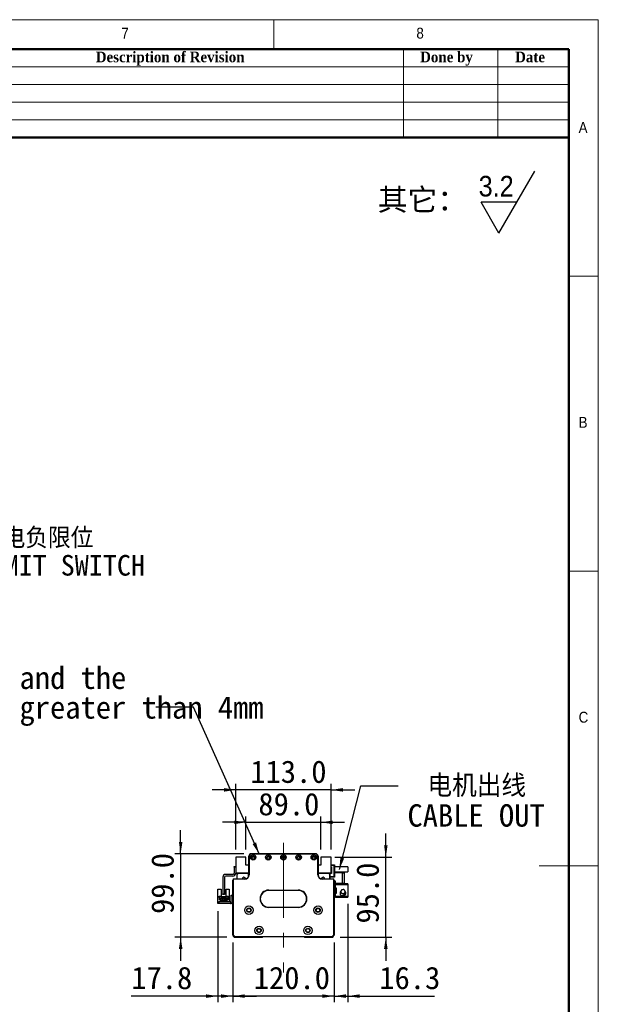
# Model space of a CAD drawing. Header units: millimetres. Extents: x 35 to 2905, y 35 to 2044.
# Tile 6 of 6: x 2219 to 2905, y 875 to 2044. Entities that reach past the tile are written whole.
import ezdxf

# ---------------------------------------------------------------- set-up
doc = ezdxf.new("R2010")
doc.units = ezdxf.units.MM
doc.header["$LTSCALE"] = 7
doc.linetypes.add('CENTERX2', pattern=[20.32, 12.7, -2.54, 2.54, -2.54])
doc.layers.add('DIMNS', color=7, linetype='Continuous')
doc.styles.add('SLDTEXTSTYLE0', font='arial.ttf', dxfattribs={"bigfont": 'bigfont'})
doc.styles.add('SLDTEXTSTYLE1', font='Gothic.ttf', dxfattribs={"width": 0.913})
doc.styles.add('SLDTEXTSTYLE2', font='timesbd.ttf', dxfattribs={"width": 0.933})
doc.styles.add('SLDTEXTSTYLE8', font='txt')
doc.styles.add('SLDTEXTSTYLE9', font='txt', dxfattribs={"bigfont": 'bigfont'})
doc.dimstyles.new('SLDDIMSTYLE1', dxfattribs={"dimtxt": 26.6, "dimasz": 14, "dimexe": 0, "dimexo": 0.0625, "dimgap": 6.65, "dimtad": 2, "dimdec": 1, "dimrnd": 1e-09, "dimzin": 4, "dimdsep": 46, "dimtxsty": 'SLDTEXTSTYLE8', "dimsah": 1, "dimcen": 0.09, "dimadec": 0, "dimazin": 1, "dimtfac": 1, "dimtdec": 1, "dimtmove": 0, "dimatfit": 0, "dimfxl": 0, "dimfrac": 2, "dimtolj": 1, "dimtzin": 12, "dimarcsym": 0})
doc.dimstyles.new('SLDDIMSTYLE2', dxfattribs={"dimtxt": 26.6, "dimasz": 14, "dimexe": 0, "dimexo": 0.0625, "dimgap": 6.65, "dimtad": 2, "dimdec": 1, "dimrnd": 1e-09, "dimzin": 12, "dimdsep": 46, "dimtxsty": 'SLDTEXTSTYLE8', "dimsah": 1, "dimcen": 0.09, "dimadec": 0, "dimazin": 3, "dimtfac": 1, "dimtdec": 1, "dimtmove": 0, "dimatfit": 0, "dimfxl": 0, "dimfrac": 2, "dimtolj": 1, "dimtzin": 12, "dimarcsym": 0})
doc.dimstyles.new('SLDDIMSTYLE3', dxfattribs={"dimtxt": 0.18, "dimasz": 14, "dimexe": 0, "dimexo": 0.0625, "dimgap": 0, "dimtad": 0, "dimtih": 1, "dimtoh": 1, "dimdec": 0, "dimrnd": 1e-09, "dimzin": 0, "dimdsep": 46, "dimtxsty": 'Standard', "dimsah": 1, "dimcen": 0.09, "dimadec": 0, "dimazin": 0, "dimtfac": 14, "dimtdec": 0, "dimtofl": 0, "dimtmove": 0, "dimatfit": 3, "dimfxl": 0, "dimfrac": 2, "dimtolj": 1, "dimtzin": 0, "dimarcsym": 0})

# ---------------------------------------------------------------- blocks, each defined once
blk = doc.blocks.new('SW_SFSYMBOL_0')
at = {"layer": 'DIMNS', "color": 0}
for p, q in [((24, -36.7), (66.5, 36.8)), ((24, -36.7), (2.8, 0)), ((45.2, 0), (2.8, 0))]:
    blk.add_line(p, q, dxfattribs=at)
at = {"layer": 'DIMNS', "color": 0, "insert": (0, 31.3), "char_height": 24.5, "attachment_point": 1, "style": 'SLDTEXTSTYLE1'}
blk.add_mtext('3.2', dxfattribs=at)
blk = doc.blocks.new('_D_6')
at = {"layer": 'DIMNS'}
for p, q in [((2471.5, 948.6), (2471.5, 878)), ((2591.5, 948.6), (2591.5, 878)), ((2471.5, 885), (2443.5, 885)), ((2591.5, 885), (2471.5, 885)), ((2591.5, 885), (2619.5, 885))]:
    blk.add_line(p, q, dxfattribs=at)
for points in [[(2471.5, 885), (2457.5, 887.1), (2457.5, 882.9)], [(2591.5, 885), (2605.5, 882.9), (2605.5, 887.1)]]:
    blk.add_solid(points, dxfattribs=at)
at = {"layer": 'DIMNS', "insert": (2496.2, 919.9), "char_height": 26.6, "attachment_point": 1, "style": 'SLDTEXTSTYLE8'}
blk.add_mtext('120.0', dxfattribs=at)
blk = doc.blocks.new('_D_7')
at = {"layer": 'DIMNS'}
for p, q in [((2453.7, 986), (2453.7, 878)), ((2471.5, 948.6), (2471.5, 878)), ((2453.7, 885), (2350.9, 885)), ((2471.5, 885), (2453.7, 885)), ((2471.5, 885), (2499.5, 885))]:
    blk.add_line(p, q, dxfattribs=at)
for points in [[(2453.7, 885), (2439.7, 887.1), (2439.7, 882.9)], [(2471.5, 885), (2485.5, 882.9), (2485.5, 887.1)]]:
    blk.add_solid(points, dxfattribs=at)
at = {"layer": 'DIMNS', "insert": (2350.9, 919.9), "char_height": 26.6, "attachment_point": 1, "style": 'SLDTEXTSTYLE8'}
blk.add_mtext('17.8', dxfattribs=at)
blk = doc.blocks.new('_D_8')
at = {"layer": 'DIMNS'}
for p, q in [((2409.5, 1054), (2409.5, 1082)), ((2484.6, 1054), (2402.5, 1054)), ((2409.5, 1054), (2409.5, 955)), ((2464.1, 955), (2402.5, 955)), ((2409.5, 955), (2409.5, 927))]:
    blk.add_line(p, q, dxfattribs=at)
for points in [[(2409.5, 1054), (2411.6, 1068), (2407.4, 1068)], [(2409.5, 955), (2407.4, 941), (2411.6, 941)]]:
    blk.add_solid(points, dxfattribs=at)
at = {"layer": 'DIMNS', "insert": (2374.6, 982.5), "char_height": 26.6, "attachment_point": 1, "rotation": 90, "style": 'SLDTEXTSTYLE8'}
blk.add_mtext('99.0', dxfattribs=at)
blk = doc.blocks.new('_D_9')
at = {"layer": 'DIMNS'}
for p, q in [((2607.8, 994.4), (2607.8, 878)), ((2591.5, 948.6), (2591.5, 878)), ((2591.5, 885), (2563.5, 885)), ((2591.5, 885), (2607.8, 885)), ((2607.8, 885), (2710.7, 885))]:
    blk.add_line(p, q, dxfattribs=at)
for points in [[(2591.5, 885), (2577.5, 887.1), (2577.5, 882.9)], [(2607.8, 885), (2621.8, 882.9), (2621.8, 887.1)]]:
    blk.add_solid(points, dxfattribs=at)
at = {"layer": 'DIMNS', "insert": (2645.2, 919.9), "char_height": 26.6, "attachment_point": 1, "style": 'SLDTEXTSTYLE8'}
blk.add_mtext('16.3', dxfattribs=at)
blk = doc.blocks.new('_D_10')
at = {"layer": 'DIMNS'}
for p, q in [((2487, 1091.3), (2459, 1091.3)), ((2487, 1058.9), (2487, 1098.3)), ((2487, 1091.3), (2576, 1091.3)), ((2576, 1058.9), (2576, 1098.3)), ((2576, 1091.3), (2604, 1091.3))]:
    blk.add_line(p, q, dxfattribs=at)
for points in [[(2487, 1091.3), (2473, 1093.4), (2473, 1089.2)], [(2576, 1091.3), (2590, 1089.2), (2590, 1093.4)]]:
    blk.add_solid(points, dxfattribs=at)
at = {"layer": 'DIMNS', "insert": (2501.7, 1126.2), "char_height": 26.6, "attachment_point": 1, "style": 'SLDTEXTSTYLE8'}
blk.add_mtext('89.0', dxfattribs=at)
blk = doc.blocks.new('_D_11')
at = {"layer": 'DIMNS'}
for p, q in [((2475, 1058.9), (2475, 1136.8)), ((2588, 1058.9), (2588, 1136.8)), ((2475, 1129.8), (2447, 1129.8)), ((2588, 1129.8), (2475, 1129.8)), ((2588, 1129.8), (2616, 1129.8))]:
    blk.add_line(p, q, dxfattribs=at)
for points in [[(2475, 1129.8), (2461, 1131.9), (2461, 1127.7)], [(2588, 1129.8), (2602, 1127.7), (2602, 1131.9)]]:
    blk.add_solid(points, dxfattribs=at)
at = {"layer": 'DIMNS', "insert": (2492.1, 1164.7), "char_height": 26.6, "attachment_point": 1, "style": 'SLDTEXTSTYLE8'}
blk.add_mtext('113.0', dxfattribs=at)
blk = doc.blocks.new('_D_12')
at = {"layer": 'DIMNS'}
for p, q in [((2652.9, 1050), (2652.9, 1078)), ((2592.5, 1050), (2659.9, 1050)), ((2652.9, 955), (2652.9, 1050)), ((2598.9, 955), (2659.9, 955)), ((2652.9, 955), (2652.9, 927))]:
    blk.add_line(p, q, dxfattribs=at)
for points in [[(2652.9, 1050), (2655, 1064), (2650.8, 1064)], [(2652.9, 955), (2650.8, 941), (2655, 941)]]:
    blk.add_solid(points, dxfattribs=at)
at = {"layer": 'DIMNS', "insert": (2618, 971.1), "char_height": 26.6, "attachment_point": 1, "rotation": 90, "style": 'SLDTEXTSTYLE8'}
blk.add_mtext('95.0', dxfattribs=at)
blk = doc.blocks.new('SW_NOTE_3')
at = {"layer": 'DIMNS', "color": 0, "char_height": 26.6, "attachment_point": 2}
for s, insert, style in [('电机出线', (93.1, 13.4), 'SLDTEXTSTYLE9'), ('CABLE OUT', (92.3, -21.8), 'SLDTEXTSTYLE8')]:
    blk.add_mtext(s, dxfattribs=dict(at, insert=insert, style=style))
blk = doc.blocks.new('SW_NOTE_4')
at = {"layer": 'DIMNS', "color": 0, "char_height": 26.6, "attachment_point": 1, "style": 'SLDTEXTSTYLE8'}
for s, insert in [('The distance between the load plate and the ', (-813.3, 48.2)), ('steel belt protection belt shall be greater than 4mm', (-813.3, 13))]:
    blk.add_mtext(s, dxfattribs=dict(at, insert=insert))
blk = doc.blocks.new('SW_NOTE_7')
at = {"layer": 'DIMNS', "color": 0, "char_height": 24.5, "attachment_point": 2}
for s, insert, style in [('    光电负限位', (96.7, 12.1), 'SLDTEXTSTYLE9'), ('NEGATIVE LIMIT SWITCH', (93.9, -20.3), 'SLDTEXTSTYLE8')]:
    blk.add_mtext(s, dxfattribs=dict(at, insert=insert, style=style))

msp = doc.modelspace()

# ---------------------------------------------------------------- linework, layer by layer
at = {"color": 7, "linetype": 'Continuous', "lineweight": 18}
for p, q in [((2905, 2044), (35, 2044)), ((2520, 2009), (2520, 2044)), ((2905, 35), (2905, 2044)), ((70, 2009), (2870, 2009)), ((2674, 2009), (2674, 1904)), ((2786, 2009), (2786, 1904)), ((2870, 2009), (2870, 1904)), ((2870, 2009), (2870, 70)), ((2030, 1988), (2870, 1988)), ((2030, 1967), (2870, 1967)), ((2030, 1946), (2870, 1946)), ((2030, 1925), (2870, 1925)), ((2905, 1739.5), (2870, 1739.5)), ((2870, 1389.5), (2905, 1389.5)), ((2905, 1039.5), (2835, 1039.5))]:
    msp.add_line(p, q, dxfattribs=at)
at = {"color": 7, "linetype": 'Continuous', "lineweight": 50}
for p, q in [((2870, 2009), (70, 2009)), ((2870, 2009), (2870, 70)), ((2870, 1904), (2030, 1904))]:
    msp.add_line(p, q, dxfattribs=at)
at = {"color": 7, "linetype": 'Continuous', "lineweight": 25}
for p, q in [((2493.48, 1054.02), (2493.48, 1053.72)), ((2493.48, 1054.02), (2569.48, 1054.02)), ((2569.48, 1053.72), (2493.48, 1053.72)), ((2569.48, 1054.02), (2569.48, 1053.72)), ((2486.98, 1050.02), (2474.98, 1050.02)), ((2474.98, 1050.02), (2474.98, 1031.52)), ((2486.98, 1040.52), (2486.98, 1050.02)), ((2490.48, 1040.52), (2486.98, 1040.52)), ((2490.48, 1051.02), (2490.48, 1051.22)), ((2490.48, 1051.22), (2490.49, 1051.22)), ((2490.48, 1051.02), (2490.78, 1051.02)), ((2490.48, 1029.02), (2490.48, 1051.02)), ((2490.78, 1051.02), (2490.78, 1029.02)), ((2572.48, 1051.02), (2572.18, 1051.02)), ((2572.18, 1029.02), (2572.18, 1051.02)), ((2572.48, 1051.22), (2572.48, 1051.02)), ((2572.48, 1051.22), (2572.48, 1051.22)), ((2572.48, 1051.02), (2572.48, 1029.02)), ((2575.98, 1040.52), (2572.48, 1040.52)), ((2575.98, 1050.02), (2575.98, 1040.52)), ((2587.98, 1050.02), (2575.98, 1050.02)), ((2587.98, 1031.52), (2587.98, 1050.02)), ((2587.98, 1041.02), (2591.68, 1041.02)), ((2591.68, 1040.02), (2591.68, 1041.02)), ((2591.68, 1041.02), (2591.98, 1040.72)), ((2591.98, 1040.72), (2591.98, 1039.9)), ((2471.48, 1029.52), (2462.98, 1029.52)), ((2472.98, 1039.02), (2474.98, 1039.02)), ((2472.98, 1038.02), (2472.98, 1039.02)), ((2472.98, 1038.02), (2472.98, 1031.02)), ((2474.98, 1038.02), (2472.98, 1038.02)), ((2474.98, 1031.52), (2490.48, 1031.52)), ((2474.98, 1031.52), (2474.98, 1031.02)), ((2475.98, 1030.52), (2476.98, 1031.52)), ((2475.98, 1030.52), (2475.98, 1025.52)), ((2476.58, 1029.47), (2477.53, 1030.42)), ((2476.58, 1024.02), (2476.58, 1029.47)), ((2489.73, 1030.42), (2477.53, 1030.42)), ((2487.91, 1031.52), (2488.12, 1031.31)), ((2490.48, 1031.02), (2488.82, 1031.02)), ((2489.73, 1030.42), (2489.73, 1026.39)), ((2490.48, 1030.42), (2489.73, 1030.42)), ((2490.78, 1029.02), (2490.48, 1029.02)), ((2572.48, 1029.02), (2572.18, 1029.02)), ((2572.48, 1031.52), (2587.98, 1031.52)), ((2574.15, 1031.02), (2572.48, 1031.02)), ((2573.23, 1030.42), (2572.48, 1030.42)), ((2585.43, 1030.42), (2573.23, 1030.42)), ((2573.23, 1026.39), (2573.23, 1030.42)), ((2575.06, 1031.52), (2574.85, 1031.31)), ((2585.43, 1030.42), (2586.38, 1029.47)), ((2586.98, 1030.52), (2585.98, 1031.52)), ((2586.38, 1024.02), (2586.38, 1029.47)), ((2586.98, 1024.02), (2586.98, 1030.52)), ((2588.48, 1030.52), (2586.98, 1030.52)), ((2591.68, 1040.02), (2587.98, 1040.02)), ((2587.98, 1038.52), (2588.48, 1038.52)), ((2587.98, 1032.52), (2588.48, 1032.52)), ((2588.48, 1031.52), (2587.98, 1031.52)), ((2588.48, 1038.52), (2588.48, 1030.52)), ((2591.98, 1039.9), (2591.68, 1040.02)), ((2591.68, 1027.02), (2591.68, 1040.02)), ((2591.98, 1039.9), (2591.98, 1027.15)), ((2607.98, 1038.52), (2591.98, 1038.52)), ((2591.98, 1032.52), (2607.98, 1032.52)), ((2601.38, 1031.52), (2591.98, 1031.52)), ((2601.38, 1018.52), (2601.38, 1031.52)), ((2601.38, 1031.52), (2603.38, 1031.52)), ((2603.38, 1031.52), (2603.38, 1018.52)), ((2607.98, 1038.52), (2607.98, 1032.52)), ((2459.48, 1026.02), (2459.48, 1006.52)), ((2461.48, 1026.02), (2461.48, 1006.52)), ((2471.48, 1027.52), (2462.98, 1027.52)), ((2471.78, 1022.52), (2471.48, 1022.52)), ((2471.48, 957.52), (2471.48, 1022.52)), ((2471.78, 1022.52), (2471.78, 957.65)), ((2472.98, 1023.72), (2472.98, 1024.02)), ((2472.98, 1024.02), (2485.48, 1024.02)), ((2485.48, 1023.72), (2472.98, 1023.72)), ((2475.98, 1025.52), (2475.98, 1024.02)), ((2476.28, 1025.22), (2475.98, 1025.52)), ((2476.28, 1025.22), (2476.28, 1024.02)), ((2485.48, 1023.72), (2485.48, 1024.02)), ((2577.48, 1024.02), (2589.98, 1024.02)), ((2577.48, 1024.02), (2577.48, 1023.72)), ((2589.98, 1023.72), (2577.48, 1023.72)), ((2586.98, 1027.02), (2591.68, 1027.02)), ((2591.68, 1026.02), (2586.98, 1026.02)), ((2589.98, 1024.02), (2589.98, 1023.72)), ((2591.48, 1022.52), (2591.18, 1022.52)), ((2591.18, 957.65), (2591.18, 1022.52)), ((2591.48, 1022.52), (2591.48, 957.52)), ((2593.38, 1021.52), (2591.48, 1021.52)), ((2591.98, 1027.15), (2591.68, 1027.02)), ((2591.68, 1026.02), (2591.68, 1027.02)), ((2591.98, 1026.32), (2591.68, 1026.02)), ((2591.98, 1027.15), (2591.98, 1026.32)), ((2593.38, 1018.52), (2593.38, 1021.52)), ((2593.38, 1018.52), (2593.38, 1017.32)), ((2601.38, 1018.52), (2593.38, 1018.52)), ((2593.38, 1013.32), (2593.38, 1017.32)), ((2593.38, 1017.32), (2607.78, 1017.32)), ((2599.38, 1018.52), (2599.38, 1018.32)), ((2607.78, 1018.32), (2599.38, 1018.32)), ((2603.38, 1018.52), (2601.38, 1018.52)), ((2607.78, 1018.32), (2607.78, 1017.32)), ((2607.78, 1017.32), (2607.78, 1003.32)), ((2453.78, 1011.77), (2457.48, 1011.77)), ((2453.78, 1002.87), (2453.78, 1011.77)), ((2457.48, 1011.77), (2457.48, 1003.37)), ((2459.48, 1006.52), (2461.48, 1006.52)), ((2459.48, 1005.52), (2459.48, 1006.52)), ((2461.48, 1005.52), (2459.48, 1005.52)), ((2461.48, 1006.52), (2461.48, 1005.52)), ((2463.48, 1003.37), (2463.48, 1011.77)), ((2463.48, 1011.77), (2467.18, 1011.77)), ((2467.18, 1011.77), (2467.18, 1002.87)), ((2513.98, 1010.82), (2513.98, 1010.52)), ((2513.98, 1010.82), (2548.98, 1010.82)), ((2548.98, 1010.52), (2513.98, 1010.52)), ((2548.98, 1010.82), (2548.98, 1010.52)), ((2593.38, 1013.32), (2593.38, 1012.82)), ((2594.38, 1013.32), (2593.38, 1013.32)), ((2593.38, 1012.82), (2593.38, 1007.82)), ((2594.38, 1012.82), (2593.38, 1012.82)), ((2593.38, 1007.32), (2593.38, 1007.82)), ((2593.38, 1007.82), (2594.38, 1007.82)), ((2593.38, 1003.32), (2593.38, 1007.32)), ((2593.38, 1007.32), (2594.38, 1007.32)), ((2594.38, 1007.32), (2594.38, 1013.32)), ((2598.83, 1008.12), (2598.73, 1007.32)), ((2599.07, 1008.76), (2598.93, 1008.44)), ((2598.94, 1008.9), (2598.98, 1008.91)), ((2598.98, 1005.73), (2598.94, 1005.74)), ((2598.98, 1008.91), (2599.36, 1009.49)), ((2599.14, 1008.83), (2598.98, 1008.91)), ((2599.1, 1008.74), (2598.98, 1008.8)), ((2453.68, 994.87), (2453.68, 996.87)), ((2453.68, 996.87), (2454.68, 996.87)), ((2454.68, 994.87), (2453.68, 994.87)), ((2453.78, 996.87), (2453.78, 1002.87)), ((2454.58, 1002.87), (2453.78, 1002.87)), ((2454.58, 1002.87), (2455.08, 1003.37)), ((2454.68, 996.87), (2454.68, 994.87)), ((2468.48, 996.87), (2454.68, 996.87)), ((2468.48, 994.87), (2454.68, 994.87)), ((2457.68, 1003.37), (2455.08, 1003.37)), ((2455.48, 1002.82), (2457.68, 1002.82)), ((2455.48, 999.37), (2455.48, 1002.82)), ((2456.28, 999.37), (2455.48, 999.37)), ((2456.28, 1001.02), (2464.68, 1001.02)), ((2456.28, 999.37), (2456.28, 1001.02)), ((2456.28, 998.32), (2456.28, 999.37)), ((2457.48, 998.32), (2456.28, 998.32)), ((2457.73, 999.97), (2457.23, 999.97)), ((2457.23, 999.97), (2457.23, 999.47)), ((2457.23, 999.47), (2457.73, 999.47)), ((2457.48, 997.52), (2457.48, 998.32)), ((2463.48, 998.32), (2457.48, 998.32)), ((2463.48, 997.52), (2457.48, 997.52)), ((2457.68, 1002.82), (2457.68, 1003.37)), ((2457.68, 1003.37), (2463.28, 1003.37)), ((2458.03, 1002.82), (2457.68, 1002.82)), ((2457.73, 999.47), (2457.73, 999.97)), ((2458.03, 1001.72), (2458.03, 1002.82)), ((2462.93, 1001.72), (2458.03, 1001.72)), ((2459.23, 999.97), (2459.23, 999.47)), ((2459.73, 999.97), (2459.23, 999.97)), ((2459.23, 999.47), (2459.73, 999.47)), ((2459.68, 1001.72), (2459.68, 1002.32)), ((2459.68, 1002.32), (2461.28, 1002.32)), ((2459.73, 999.47), (2459.73, 999.97)), ((2461.23, 999.97), (2461.23, 999.47)), ((2461.73, 999.97), (2461.23, 999.97)), ((2461.23, 999.47), (2461.73, 999.47)), ((2461.28, 1001.72), (2461.28, 1002.32)), ((2461.73, 999.47), (2461.73, 999.97)), ((2462.93, 1002.82), (2462.93, 1001.72)), ((2463.28, 1002.82), (2462.93, 1002.82)), ((2463.23, 999.97), (2463.23, 999.47)), ((2463.73, 999.97), (2463.23, 999.97)), ((2463.23, 999.47), (2463.73, 999.47)), ((2463.28, 1003.37), (2463.28, 1002.82)), ((2465.88, 1003.37), (2463.28, 1003.37)), ((2463.28, 1002.82), (2465.48, 1002.82)), ((2463.48, 998.32), (2463.48, 997.52)), ((2464.68, 998.32), (2463.48, 998.32)), ((2463.73, 999.47), (2463.73, 999.97)), ((2464.68, 1001.02), (2464.68, 999.37)), ((2464.68, 999.37), (2464.68, 998.32)), ((2465.48, 999.37), (2464.68, 999.37)), ((2465.48, 1002.82), (2465.48, 999.37)), ((2465.88, 1003.37), (2466.38, 1002.87)), ((2467.18, 1002.87), (2466.38, 1002.87)), ((2467.18, 1002.87), (2467.18, 996.87)), ((2468.48, 996.87), (2468.48, 994.87)), ((2469.48, 1004.87), (2471.48, 1004.87)), ((2469.48, 1003.87), (2469.48, 1004.87)), ((2471.48, 1003.87), (2469.48, 1003.87)), ((2469.48, 995.87), (2469.48, 1003.87)), ((2469.48, 995.87), (2471.48, 995.87)), ((2469.48, 994.87), (2469.48, 995.87)), ((2471.48, 994.87), (2469.48, 994.87)), ((2593.38, 1003.32), (2593.38, 1002.12)), ((2607.78, 1003.32), (2593.38, 1003.32)), ((2599.38, 1002.12), (2593.38, 1002.12)), ((2599.38, 1002.32), (2607.78, 1002.32)), ((2599.38, 1002.32), (2599.38, 1002.12)), ((2607.78, 1003.32), (2607.78, 1002.32)), ((2513.98, 990.52), (2513.98, 990.22)), ((2513.98, 990.52), (2548.98, 990.52)), ((2548.98, 990.22), (2513.98, 990.22)), ((2548.98, 990.52), (2548.98, 990.22)), ((2471.78, 957.65), (2471.48, 957.52)), ((2473.48, 955.52), (2471.48, 957.52)), ((2471.78, 957.65), (2473.61, 955.82)), ((2471.98, 957.02), (2471.98, 956.02)), ((2471.98, 956.02), (2472.98, 955.02)), ((2472.98, 955.02), (2506.48, 955.02)), ((2473.61, 955.82), (2473.48, 955.52)), ((2589.48, 955.52), (2473.48, 955.52)), ((2473.61, 955.82), (2589.36, 955.82)), ((2506.48, 955.02), (2506.98, 955.52)), ((2555.98, 955.52), (2556.48, 955.02)), ((2556.48, 955.02), (2589.98, 955.02)), ((2589.36, 955.82), (2591.18, 957.65)), ((2589.36, 955.82), (2589.48, 955.52)), ((2591.48, 957.52), (2589.48, 955.52)), ((2589.98, 955.02), (2590.98, 956.02)), ((2590.98, 956.02), (2590.98, 957.02)), ((2591.18, 957.65), (2591.48, 957.52))]:
    msp.add_line(p, q, dxfattribs=at)
at = {"color": 7, "linetype": 'Continuous', "lineweight": 25, "flags": 128}
for points in [[(2524.33, 1010.52), (2523.98, 1010.47), (2523.63, 1010.52)], [(2539.33, 1010.52), (2538.98, 1010.47), (2538.63, 1010.52)], [(2468.48, 994.87), (2469.07, 994.93), (2469.48, 995.04)]]:
    msp.add_lwpolyline(points, dxfattribs=at)
at = {"color": 7, "linetype": 'Continuous', "lineweight": 25}
for centre, radius in [((2495.48, 1049.77), 3.25), ((2495.48, 1049.77), 3), ((2513.48, 1049.77), 3.25), ((2513.48, 1049.77), 3), ((2531.48, 1049.77), 3.25), ((2531.48, 1049.77), 3), ((2549.48, 1049.77), 3.25), ((2549.48, 1049.77), 3), ((2567.48, 1049.77), 3.25), ((2567.48, 1049.77), 3), ((2495.48, 1049.77), 1.6), ((2495.48, 1049.77), 1.25), ((2513.48, 1049.77), 1.6), ((2513.48, 1049.77), 1.25), ((2531.48, 1049.77), 1.6), ((2531.48, 1049.77), 1.25), ((2549.48, 1049.77), 1.6), ((2549.48, 1049.77), 1.25), ((2567.48, 1049.77), 1.6), ((2567.48, 1049.77), 1.25), ((2490.48, 987.01), 5.02), ((2490.48, 987.01), 5), ((2490.48, 987.01), 2.65), ((2490.48, 987.01), 2.1), ((2572.48, 987.01), 5.03), ((2572.48, 987.01), 5), ((2572.48, 987.01), 2.65), ((2572.48, 987.01), 2.1), ((2502.48, 962.98), 5.03), ((2502.48, 962.98), 5), ((2502.48, 962.98), 2.65), ((2502.48, 962.98), 2.1), ((2560.48, 962.98), 5.03), ((2560.48, 962.98), 5), ((2560.48, 962.98), 2.65), ((2560.48, 962.98), 2.1)]:
    msp.add_circle(centre, radius, dxfattribs=at)
for centre, radius, start, end in [((2493.48, 1051.02), 3, 90, 180), ((2493.48, 1051.02), 2.7, 90, 180), ((2569.48, 1051.02), 3, 0, 90), ((2569.48, 1051.02), 2.7, 0, 90), ((2462.98, 1026.02), 3.5, 90, 180), ((2471.48, 1031.02), 1.5, 270, 0), ((2471.48, 1031.02), 3.5, 270, 0), ((2485.48, 1029.02), 5.3, 270, 0), ((2485.48, 1029.02), 5, 270, 0), ((2488.82, 1032.02), 1, 224.99989, 270), ((2577.48, 1029.02), 5.3, 180, 270), ((2577.48, 1029.02), 5, 180, 270), ((2574.15, 1032.02), 1, 270, 315.00006), ((2462.98, 1026.02), 1.5, 90, 180), ((2472.98, 1022.52), 1.5, 90, 180), ((2472.98, 1022.52), 1.2, 90, 180), ((2484.48, 1024.02), 2, 90, 180), ((2484.48, 1024.02), 2, 2.88033, 90), ((2578.48, 1024.02), 2, 90, 177.11965), ((2578.48, 1024.02), 2, 0, 90), ((2589.98, 1022.52), 1.5, 0, 90), ((2589.98, 1022.52), 1.2, 0, 90), ((2513.98, 1000.52), 10.3, 90, 270), ((2513.98, 1000.52), 10, 90, 270), ((2548.98, 1000.52), 10.3, 270, 90), ((2548.98, 1000.52), 10, 270, 90), ((2601.98, 1007.32), 3.4, 207.88541, 44.31348), ((2601.98, 1007.32), 3.45, 237.57421, 0), ((2601.98, 1007.32), 2.5, 274.06825, 11.05475), ((2601.98, 1007.32), 2.6, 277.27427, 10.90897), ((2601.98, 1007.32), 3.45, 0, 47.89891), ((2468.48, 997.87), 1, 270, 0)]:
    msp.add_arc(centre, radius, start, end, dxfattribs=at)
for points, knots in [([(2599.81, 1010.25), (2599.63, 1009.89), (2599.3, 1009.23), (2598.84, 1008.17), (2598.62, 1007.35), (2598.56, 1006.68), (2598.66, 1006.12), (2598.89, 1005.52), (2599.34, 1004.92), (2600.03, 1004.48), (2600.75, 1004.25), (2601.51, 1004.24), (2602.22, 1004.48), (2602.4, 1004.6), (2602.35, 1004.64), (2602.34, 1004.65)], [0, 0, 0, 0, 0.1800985, 0.3300043, 0.4496449, 0.5397496, 0.5746227, 0.6053219, 0.6784018, 0.7214063, 0.7619834, 0.8291607, 0.8886695, 0.9605996, 1, 1, 1, 1]), ([(2603.37, 1011.09), (2603.62, 1010.86), (2604.12, 1010.4), (2604.53, 1009.48), (2604.57, 1008.56), (2604.29, 1007.77), (2603.78, 1007.15), (2603.08, 1006.74), (2602.28, 1006.57), (2601.44, 1006.68), (2600.66, 1007.05), (2600.04, 1007.65), (2599.65, 1008.41), (2599.56, 1009.26), (2599.66, 1010.02), (2600.01, 1010.61), (2600.54, 1011.03), (2601.27, 1011.28), (2602.02, 1011.35), (2602.56, 1011.38), (2602.82, 1011.37), (2602.91, 1011.37), (2602.93, 1011.36), (2603, 1011.33), (2603.16, 1011.24), (2603.29, 1011.14), (2603.37, 1011.09)], [0, 0, 0, 0, 0.0648176, 0.1297793, 0.189732, 0.2426191, 0.2944133, 0.3462435, 0.3987244, 0.4521998, 0.5066016, 0.5614526, 0.616052, 0.6697726, 0.727069, 0.7653775, 0.8036915, 0.8589096, 0.9142292, 0.9495547, 0.9640012, 0.9648512, 0.9657591, 0.9687105, 0.9805281, 1, 1, 1, 1]), ([(2604.21, 1006.18), (2604.31, 1006.43), (2604.5, 1006.9), (2604.55, 1007.41), (2604.46, 1007.71), (2604.44, 1007.8)], [0, 0, 0, 0, 0.4359585, 0.8267397, 1, 1, 1, 1])]:
    msp.add_open_spline(points, degree=3, knots=knots, dxfattribs=at)
at = {"layer": 'DIMNS', "linetype": 'CENTERX2', "lineweight": 18}
msp.add_line((2531.48, 1066.97), (2531.48, 913.07), dxfattribs=at)

# ---------------------------------------------------------------- block references
at = {"layer": 'DIMNS'}
for name, p in [('SW_SFSYMBOL_0', (2763.04, 1827.32)), ('SW_NOTE_7', (2098.27, 1428.93)), ('SW_NOTE_4', (2380.19, 1228)), ('SW_NOTE_3', (2667.71, 1134.54))]:
    msp.add_blockref(name, p, dxfattribs=at)

# ---------------------------------------------------------------- texts
at = {"color": 7, "linetype": 'Continuous', "lineweight": 0}
for s, insert, char_height, attachment_point, style in [('7', (2339.17, 2034.52), 12.96, 1, 'SLDTEXTSTYLE1'), ('8', (2689.17, 2034.52), 12.96, 1, 'SLDTEXTSTYLE1'), ('Description of Revision', (2397.01, 2006.1), 12.6, 2, 'SLDTEXTSTYLE2'), ('Done by', (2724.88, 2006.1), 12.6, 2, 'SLDTEXTSTYLE2'), ('Date', (2824, 2006.1), 12.6, 2, 'SLDTEXTSTYLE2'), ('A', (2881.67, 1922.52), 12.96, 1, 'SLDTEXTSTYLE1'), ('B', (2881.67, 1572.52), 12.96, 1, 'SLDTEXTSTYLE1'), ('C', (2881.67, 1222.52), 12.96, 1, 'SLDTEXTSTYLE1')]:
    msp.add_mtext(s, dxfattribs=dict(at, insert=insert, char_height=char_height, attachment_point=attachment_point, style=style))
at = {"layer": 'DIMNS', "insert": (2643.32, 1843.39), "char_height": 25.929, "attachment_point": 1, "style": 'SLDTEXTSTYLE0'}
msp.add_mtext('其它：', dxfattribs=at)

# ---------------------------------------------------------------- dimensions: what is measured, and where the dimension line sits
at = {"layer": 'DIMNS'}
for base, p1, p2, dimstyle, picture, middle in [((2474.98, 1129.83), (2587.98, 1050.02), (2474.98, 1050.02), 'SLDDIMSTYLE1', '_D_11', (2534.45, 1129.83)), ((2575.98, 1091.3), (2486.98, 1050.02), (2575.98, 1050.02), 'SLDDIMSTYLE1', '_D_10', (2534.45, 1091.3)), ((2453.68, 885.02), (2471.48, 957.52), (2453.68, 994.87), 'SLDDIMSTYLE2', '_D_7', (2383.7, 885.02)), ((2607.78, 885.02), (2591.48, 957.52), (2607.78, 1003.32), 'SLDDIMSTYLE2', '_D_9', (2677.98, 885.02)), ((2471.48, 885.02), (2591.48, 957.52), (2471.48, 957.52), 'SLDDIMSTYLE1', '_D_6', (2538.61, 885.02))]:
    dim = msp.add_linear_dim(base=base, p1=p1, p2=p2, dimstyle=dimstyle, dxfattribs=at)
    dim.commit()
    dim.dimension.update_dxf_attribs({"geometry": picture, "text_midpoint": middle, "dimtype": 160})
for base, p1, p2, picture, middle in [((2409.47, 955.02), (2493.48, 1054.02), (2472.98, 955.02), '_D_8', (2409.47, 1015.27)), ((2652.88, 1050.02), (2589.98, 955.02), (2583.58, 1050.02), '_D_12', (2652.88, 1003.86))]:
    dim = msp.add_linear_dim(base=base, p1=p1, p2=p2, angle=90, dimstyle='SLDDIMSTYLE1', dxfattribs=at)
    dim.commit()
    dim.dimension.update_dxf_attribs({"geometry": picture, "text_midpoint": middle, "dimtype": 160})

# ---------------------------------------------------------------- leaders
for points in [[(2502.6, 1053.72), (2424.64, 1228), (2380.19, 1228)], [(2597.76, 1035.47), (2623.26, 1134.54), (2667.71, 1134.54)]]:
    msp.add_leader(points, dimstyle='SLDDIMSTYLE3', dxfattribs=at)

doc.saveas('drawing.dxf')
